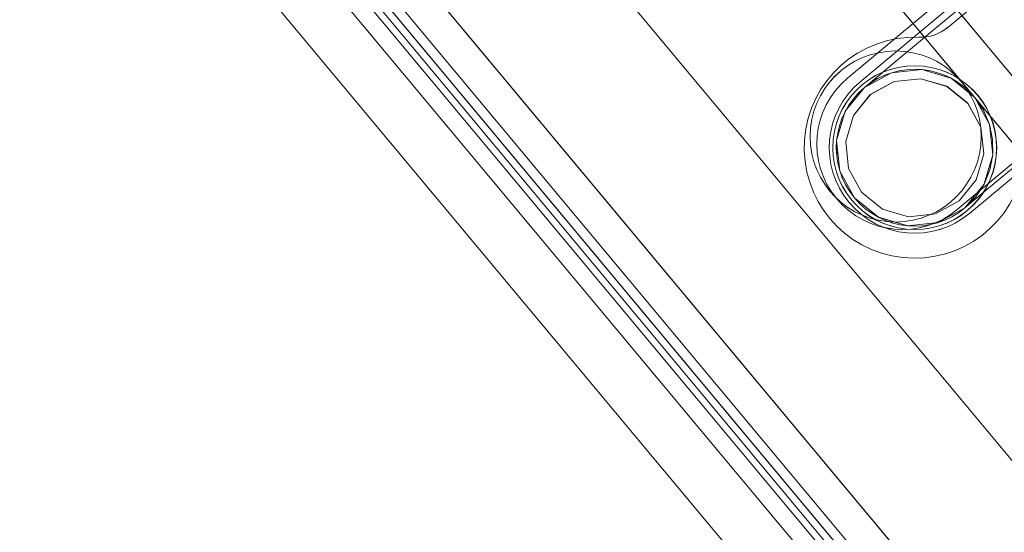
# Model space of a CAD drawing. Header units: millimetres. Extents: x -125266 to 274256, y -711690 to -301689.
# Tile 94 of 256: x -53632 to -53563, y -360765 to -360729. Entities that reach past the tile are written whole.
import ezdxf

# ---------------------------------------------------------------- set-up
doc = ezdxf.new("R2010")
doc.units = ezdxf.units.MM
for name, color, linetype, lineweight in [('AD Wall', 8, 'Continuous', 15), ('ARCH', 7, 'Continuous', 0), ('Equipment', 8, 'Continuous', 0), ('Legend', 5, 'Continuous', 0), ('MEPTEK-TEXT1', 7, 'Continuous', 30)]:
    doc.layers.add(name, color=color, linetype=linetype, lineweight=lineweight)
doc.layers.add('Light Equipment', color=8, linetype='Continuous')
doc.styles.get("Standard").update_dxf_attribs({"font": 'ARIALN.TTF'})
pattern_1 = [(22.867872, (419150.544, -703283.92), (-30.845707, 73.1364), [])]

# ---------------------------------------------------------------- blocks, each defined once
blk = doc.blocks.new('A$Cf0359734')
at = {"layer": 'Equipment', "extrusion": (0, 0, -1), "elevation": -15}
for points in [[(-610.078, 1224.798, -3.802846), (-1131.035, 947.449, 3.802846)], [(-563.585, 1106.137, -3.146449), (-1057.949, 842.946, 3.146449)], [(-305.464, 457.443, -2.242091), (-315.645, 452.022, 2.242091)], [(-301.919, 452.899, -0.9995), (-312.513, 447.259, 0.9995)], [(-302.823, 452.984, -0.9995), (-313.417, 447.344, 0.9995)]]:
    blk.add_lwpolyline(points, format="xyb", close=True, dxfattribs=at)
for points in [[(-591.722, 1158.987, -3.538831), (-1086.084, 895.797), (-1091.774, 906.486), (-1091.58, 906.121), (-1086.084, 895.797), (-1084.559, 898.382), (-1083.015, 900.957), (-1081.46, 903.525), (-1079.888, 906.087), (-1078.303, 908.636), (-1076.702, 911.181)], [(-1077.22, 914.233), (-1087.359, 908.836), (-1091.168, 906.808, 3.626728), (-598.019, 1169.352)], [(-597.218, 1169.311, -3.616317), (-1091.58, 906.121), (-1091.532, 906.208), (-1091.475, 906.293), (-1091.426, 906.38), (-1091.369, 906.465), (-1091.32, 906.552), (-1091.272, 906.639), (-1091.215, 906.724), (-1091.168, 906.808), (-598.022, 1169.351)], [(-597.218, 1169.31, -3.616317), (-1091.582, 906.12, 3.616317), (-597.219, 1169.312)], [(-591.722, 1158.988, -3.538831), (-1086.084, 895.795), (-1084.554, 898.384), (-1083.015, 900.956), (-1081.455, 903.526), (-1079.889, 906.086), (-1078.304, 908.635), (-1076.703, 911.179)], [(-599.158, 1041.719, -0.011713), (-984.646, 836.489), (-990.409, 833.326), (-995.883, 829.759), (-1000.962, 825.886), (-1005.713, 821.665), (-1011.224, 815.871), (-1016.164, 809.592), (-1020.378, 803.047), (-1023.979, 796.101), (-1025.529, 792.694), (-1080.437, 895.526, 3.572618), (-594.649, 1154.151, -3.572618), (-1080.436, 895.526, 3.572618), (-594.65, 1154.151, -3.572618), (-1080.31, 895.593), (-1031.842, 804.552), (-1031.857, 804.516), (-1031.842, 804.552)], [(-546.271, 1063.035, -2.890001), (-1031.776, 804.429), (-1025.527, 792.692)], [(-315.038, 451.454), (-314.311, 450.088), (-313.733, 449.003), (-313.313, 448.214), (-313.06, 447.738), (-312.975, 447.579), (-313.384, 448.577), (-313.594, 449.634), (-313.589, 450.71), (-313.378, 451.768), (-312.963, 452.763), (-312.366, 453.658), (-311.602, 454.418), (-310.705, 455.018, -1), (-305.535, 445.308), (-307.591, 444.69), (-309.724, 444.906), (-311.615, 445.917), (-312.976, 447.578), (-311.616, 445.917), (-309.722, 444.901), (-307.592, 444.689), (-305.536, 445.308), (-303.875, 446.668), (-302.856, 448.556), (-302.647, 450.692), (-303.266, 452.75), (-303.351, 452.908), (-303.604, 453.385), (-304.024, 454.174), (-304.602, 455.259), (-305.329, 456.625), (-306.195, 458.25), (-307.184, 460.109)]]:
    blk.add_lwpolyline(points, format="xyb", dxfattribs=at)
for points in [[(-288.208, 537.808), (-245.91, 458.357), (-697.898, 217.725)], [(-307.083, 458.851), (-307.083, 458.851)], [(-695.079, 212.429), (-243.09, 453.06), (-245.909, 458.355), (-243.09, 453.06)], [(-740.196, 297.177), (-697.897, 217.726), (-692.603, 220.544), (-697.897, 217.726), (-245.909, 458.357)], [(-694.774, 226.756), (-694.453, 226.153), (-694.142, 225.57), (-693.858, 225.036), (-693.61, 224.57), (-693.404, 224.183), (-693.252, 223.897), (-693.159, 223.723), (-693.128, 223.664), (-253.501, 457.714)], [(-305.464, 457.443), (-305.464, 457.443)], [(-252.091, 455.066), (-691.718, 221.016), (-691.777, 221.127), (-691.952, 221.455), (-692.233, 221.984), (-692.611, 222.694), (-693.076, 223.567), (-693.603, 224.557), (-694.175, 225.632), (-694.773, 226.755)], [(-687.831, 226.484), (-258.794, 454.897)], [(-683.994, 224.535), (-258.086, 451.283)], [(-243.089, 453.061), (-695.078, 212.43), (-697.896, 217.724), (-695.078, 212.43)], [(-301.921, 452.895), (-301.921, 452.895)], [(-302.825, 452.984), (-302.825, 452.984)], [(-257.384, 452.248), (-686.421, 223.835), (-687.454, 223.286), (-688.449, 222.756), (-689.365, 222.268), (-690.164, 221.843), (-690.826, 221.49), (-691.313, 221.231), (-691.615, 221.07), (-691.716, 221.017)], [(-258.65, 452.342), (-684.559, 225.595), (-683.995, 224.536)], [(-258.65, 452.342), (-684.559, 225.595)], [(-257.206, 451.21), (-256.642, 450.151), (-686.437, 221.335), (-256.642, 450.151)], [(-684.558, 225.594), (-683.995, 224.535), (-258.086, 451.283)], [(-312.509, 447.258), (-312.509, 447.258)], [(-313.419, 447.344), (-313.419, 447.344)]]:
    blk.add_lwpolyline(points, dxfattribs=at)
for points in [[(-324.009, 494.389), (-301.92, 452.898)], [(-324.442, 493.59), (-302.823, 452.983)], [(-312.513, 447.258), (-334.602, 488.749)], [(-313.418, 447.345), (-335.036, 487.952)], [(-321.952, 486.785), (-307.081, 458.853)], [(-696.698, 249.523), (-698.107, 252.171), (-274.369, 477.762), (-698.107, 252.171), (-698.135, 252.224), (-698.214, 252.372), (-698.344, 252.615), (-698.519, 252.944), (-698.733, 253.346), (-698.978, 253.806), (-699.243, 254.304), (-699.516, 254.818), (-699.243, 254.304), (-698.978, 253.806), (-698.733, 253.346), (-698.519, 252.944), (-698.344, 252.615), (-698.214, 252.372), (-698.135, 252.224), (-698.107, 252.171)], [(-698.106, 252.17), (-696.697, 249.522), (-272.959, 475.114), (-696.697, 249.522)], [(-698.105, 252.172), (-697.936, 252.262), (-697.438, 252.527), (-696.617, 252.964), (-695.521, 253.547), (-694.182, 254.26), (-692.657, 255.072), (-691, 255.954), (-689.279, 256.87), (-283.198, 473.062), (-689.279, 256.87), (-691, 255.954), (-692.657, 255.072), (-694.182, 254.26), (-695.521, 253.547), (-696.617, 252.964), (-697.438, 252.527), (-697.936, 252.262)], [(-281.788, 470.414), (-687.87, 254.222)], [(-307.081, 458.851), (-306.941, 458.613), (-306.782, 458.392), (-306.6, 458.19), (-306.402, 457.997), (-306.188, 457.825), (-305.959, 457.675), (-305.714, 457.547), (-305.462, 457.444), (-305.714, 457.547), (-305.959, 457.675), (-306.188, 457.825), (-306.402, 457.997), (-306.6, 458.19), (-306.782, 458.392), (-306.941, 458.613)], [(-312.975, 447.579), (-313.593, 449.635), (-313.382, 451.765), (-312.365, 453.659), (-310.704, 455.018), (-308.649, 455.637), (-306.516, 455.421), (-304.625, 454.409), (-303.265, 452.748), (-304.004, 453.652), (-304.625, 454.409), (-306.516, 455.421), (-308.627, 455.635), (-308.649, 455.637), (-310.704, 455.018), (-310.739, 454.993), (-312.365, 453.659), (-313.382, 451.765), (-313.591, 449.656), (-313.593, 449.635)], [(-676.784, 243.922), (-280.767, 454.755)], [(-303.828, 452.448), (-303.283, 450.632), (-303.473, 448.744), (-304.369, 447.071), (-305.839, 445.874), (-307.652, 445.323), (-309.54, 445.514), (-311.208, 446.413), (-312.41, 447.879), (-312.956, 449.695), (-312.771, 451.581), (-311.874, 453.254), (-310.405, 454.451), (-308.592, 455.002), (-306.703, 454.811), (-305.03, 453.915)], [(-312.412, 447.879), (-312.957, 449.695), (-312.767, 451.583), (-311.871, 453.256), (-310.401, 454.453), (-308.588, 455.004), (-306.7, 454.813), (-305.032, 453.914), (-303.83, 452.447), (-303.284, 450.631), (-303.47, 448.746), (-304.366, 447.073), (-305.835, 445.876), (-307.648, 445.325), (-309.537, 445.516), (-311.21, 446.412)], [(-687.001, 222.394), (-257.206, 451.21)]]:
    blk.add_lwpolyline(points, close=True, dxfattribs=at)
at = {"layer": 'Equipment', "extrusion": (0, 0, -1)}
for centre, radius in [((-306.585, 450.388, -15), 6.002), ((-306.585, 450.388, -15), 6.002), ((-308.118, 450.162, -15), 5.749), ((-308.121, 450.165, -15), 5.751)]:
    blk.add_circle(centre, radius, dxfattribs=at)
for centre, radius, start, end in [((-625.132, 625.132, -15), 625.132, 145.142558, 90.917696), ((-624.647, 624.948, -15), 545.055, 148.86045, 87.1998), ((-624.649, 624.946, -15), 545.055, 148.86045, 87.1998), ((-624.649, 624.946, -15), 545.055, 148.86045, 87.1998), ((-624.649, 624.946, -15), 545.055, 148.86045, 87.1998), ((-624.648, 624.948, -15), 535.053, 147.01591, 89.04434), ((-624.648, 624.948, -15), 535.053, 147.01591, 89.04434), ((-308.121, 450.163, -15), 5.5, 208.03013, 28.03013)]:
    blk.add_arc(centre, radius, start, end, dxfattribs=at)
blk = doc.blocks.new('ARCH')
at = {"layer": 'AD Wall', "lineweight": 0}
h = blk.add_hatch(dxfattribs=at)
h.set_pattern_fill('ANSI31', color=256, scale=25, angle=-22.13213)
h.set_pattern_definition(pattern_1)
edge = h.paths.add_edge_path()
edge.add_arc((-53209.777, -360694.998), 761.132, 66.950176, 372.725314)
edge.add_line((-52467.341, -360527.338), (-52564.885, -360549.366))
edge.add_arc((-53209.777, -360694.998), 661.132, -293.049824, 12.725314, ccw=False)
edge.add_line((-52950.923, -360086.648), (-52911.77, -359994.631))
h = blk.add_hatch(dxfattribs=at)
h.set_pattern_fill('ANSI31', color=256, scale=25, angle=-22.13213)
h.set_pattern_definition(pattern_1)
edge = h.paths.add_edge_path()
edge.add_arc((-53209.777, -360694.998), 761.132, 66.950176, 372.725314)
edge.add_line((-52467.341, -360527.338), (-52564.885, -360549.366))
edge.add_arc((-53209.777, -360694.998), 661.132, -293.049824, 12.725314, ccw=False)
edge.add_line((-52950.923, -360086.648), (-52911.77, -359994.631))
at = {"layer": 'Legend'}
h = blk.add_hatch(dxfattribs=at)
h.set_pattern_fill('STARS', color=8, scale=10)
h.set_pattern_definition([(0, (0, 0), (0, 54.9926), [31.75, -31.75]), (60, (0, 0), (-47.624989, 27.4963), [31.75, -31.75]), (120, (15.875, 27.496), (-47.624989, -27.4963), [31.75, -31.75])])
h.paths.add_polyline_path([(-51273.638, -358241.295, -0.096485), (-49375.612, -358823.058, -0.08487), (-48566.659, -359356.199, 0.078507), (-47501.185, -360071.421, -0.271382), (-47105.488, -360746.313), (-47005.488, -360746.284, 0.272593), (-47455.766, -359982.253, -0.078724), (-48498.5, -359283.025, 0.084528), (-49331.929, -358733.025, 0.0964), (-51265.17, -358141.634, 0.054377), (-53966.246, -358260.287), (-53966.246, -358361.472, -0.054648)])
at = {"layer": 'AD Wall', "lineweight": 0, "extrusion": (0, 0, -1)}
for radius in [761.132, 761.132, 661.132, 661.132]:
    blk.add_arc((53209.777, -360694.998, -5.049), radius, 167.274686, 113.049824, dxfattribs=at)
at = {"layer": 'Light Equipment', "lineweight": 0, "extrusion": (0, 0, -1), "elevation": -5.049}
for points in [[(52997.285, -360133.855, -3.802846), (52619.203, -360587.036, 3.802846)], [(53085.056, -360226.257, -3.146449), (52726.274, -360656.304, 3.146449)], [(53568.55, -360729.908, -2.242091), (53561.161, -360738.765, 2.242091)], [(53573.546, -360732.782, -0.9995), (53565.857, -360741.998, 0.9995)], [(53572.676, -360733.044, -0.9995), (53564.988, -360742.259, 0.9995)]]:
    blk.add_lwpolyline(points, format="xyb", close=True, dxfattribs=at)
for points in [[(52681.566, -360597.53), (52674.208, -360606.349), (52671.443, -360609.663, 3.626728), (53029.343, -360180.672)], [(53030.101, -360180.409, -3.616317), (52671.32, -360610.454), (52671.332, -360610.355), (52671.353, -360610.255), (52671.365, -360610.156), (52671.386, -360610.056), (52671.399, -360609.957), (52671.411, -360609.858), (52671.432, -360609.758), (52671.443, -360609.663), (53029.342, -360180.674)], [(53030.101, -360180.41, -3.616317), (52671.318, -360610.456, 3.616317), (53030.101, -360180.408)], [(53039.081, -360187.901, -3.538831), (52680.301, -360617.948), (52680.744, -360614.974), (52681.2, -360612.012), (52681.677, -360609.043), (52682.163, -360606.082), (52682.671, -360603.124), (52683.196, -360600.164)], [(53039.082, -360187.901, -3.538831), (52680.301, -360617.947), (52671.003, -360610.189), (52671.321, -360610.454), (52680.301, -360617.947), (52680.74, -360614.977), (52681.2, -360612.01), (52681.673, -360609.046), (52682.163, -360606.081), (52682.671, -360603.122), (52683.196, -360600.162)], [(53076.373, -360299.33, -0.011713), (52796.609, -360634.668), (52792.462, -360639.77), (52788.735, -360645.136), (52785.489, -360650.637), (52782.678, -360656.337), (52779.757, -360663.781), (52777.546, -360671.458), (52776.108, -360679.109), (52775.39, -360686.899), (52775.238, -360690.639), (52685.634, -360616.071, 3.572618), (53038.192, -360193.484, -3.572618), (52685.634, -360616.07, 3.572618), (53038.191, -360193.484, -3.572618), (52685.726, -360615.961), (52764.922, -360682.033), (52764.921, -360682.072), (52764.922, -360682.033)], [(53117.333, -360259.66, -2.890001), (52765.029, -360682.122), (52775.24, -360690.64)], [(53561.937, -360739.063), (53563.126, -360740.054), (53564.07, -360740.842), (53564.756, -360741.414), (53565.17, -360741.76), (53565.309, -360741.875), (53564.553, -360741.105), (53563.961, -360740.204), (53563.56, -360739.206), (53563.358, -360738.147), (53563.367, -360737.068), (53563.582, -360736.014), (53564.004, -360735.022), (53564.609, -360734.129, -1), (53573.055, -360741.176), (53571.384, -360742.523), (53569.327, -360743.126), (53567.194, -360742.902), (53565.308, -360741.876), (53567.194, -360742.902), (53569.331, -360743.13), (53571.384, -360742.523), (53573.055, -360741.176), (53574.081, -360739.29), (53574.314, -360737.157), (53573.703, -360735.1), (53572.354, -360733.428), (53572.216, -360733.312), (53571.801, -360732.967), (53571.115, -360732.394), (53570.171, -360731.606), (53568.983, -360730.615), (53567.569, -360729.435), (53565.952, -360728.087)]]:
    blk.add_lwpolyline(points, format="xyb", dxfattribs=at)
for points in [[(53554.257, -360648.964), (53623.372, -360706.625), (53295.343, -361099.81)], [(53299.951, -361103.654), (53627.979, -360710.469), (53623.374, -360706.626), (53627.979, -360710.469)], [(53226.23, -361042.148), (53295.344, -361099.809), (53299.187, -361095.204), (53295.344, -361099.809), (53623.373, -360706.624)], [(53627.98, -360710.468), (53299.951, -361103.653), (53295.346, -361099.81), (53299.951, -361103.653)], [(53294.835, -361090.267), (53295.36, -361090.705), (53295.867, -361091.128), (53296.332, -361091.516), (53296.737, -361091.854), (53297.073, -361092.135), (53297.322, -361092.342), (53297.474, -361092.469), (53297.525, -361092.511), (53616.581, -360710.08)], [(53618.886, -360712.002), (53299.829, -361094.433), (53299.732, -361094.353), (53299.447, -361094.115), (53298.986, -361093.73), (53298.369, -361093.215), (53297.609, -361092.581), (53296.748, -361091.863), (53295.813, -361091.083), (53294.837, -361090.268)], [(53301.369, -361087.904), (53612.741, -360714.684)], [(53615.045, -360716.606), (53303.673, -361089.826), (53302.924, -361090.724), (53302.201, -361091.59), (53301.536, -361092.387), (53300.956, -361093.082), (53300.476, -361093.658), (53300.123, -361094.082), (53299.904, -361094.344), (53299.831, -361094.432)], [(53615.601, -360717.501), (53616.522, -360718.269), (53304.6, -361092.148), (53616.522, -360718.269)], [(53305.657, -361088.263), (53614.758, -360717.765)], [(53613.837, -360716.996), (53304.735, -361087.494), (53305.656, -361088.263)], [(53613.837, -360716.996), (53304.735, -361087.494)], [(53304.736, -361087.495), (53305.657, -361088.263), (53614.758, -360717.765)], [(53566.52, -360729.214), (53566.52, -360729.214)], [(53568.55, -360729.907), (53568.55, -360729.907)], [(53573.545, -360732.786), (53573.545, -360732.786)], [(53572.675, -360733.044), (53572.675, -360733.044)], [(53565.861, -360741.997), (53565.861, -360741.997)], [(53564.986, -360742.259), (53564.986, -360742.259)]]:
    blk.add_lwpolyline(points, dxfattribs=at)
for points in [[(53284.476, -361069.902), (53282.173, -361067.981), (53589.699, -360699.371), (53282.173, -361067.981), (53282.127, -361067.943), (53281.998, -361067.835), (53281.786, -361067.658), (53281.501, -361067.42), (53281.151, -361067.128), (53280.75, -361066.794), (53280.317, -361066.433), (53279.87, -361066.06), (53280.317, -361066.433), (53280.75, -361066.794), (53281.151, -361067.128), (53281.501, -361067.42), (53281.786, -361067.658), (53281.998, -361067.835), (53282.127, -361067.943), (53282.173, -361067.981)], [(53282.174, -361067.982), (53284.477, -361069.903), (53592.003, -360701.293), (53284.477, -361069.903)], [(53537.452, -360702.671), (53573.545, -360732.783)], [(53537.352, -360703.574), (53572.676, -360733.044)], [(53282.174, -361067.979), (53282.297, -361067.832), (53282.659, -361067.399), (53283.254, -361066.685), (53284.05, -361065.732), (53285.022, -361064.567), (53286.128, -361063.24), (53287.331, -361061.799), (53288.58, -361060.302), (53583.291, -360707.051), (53288.58, -361060.302), (53287.331, -361061.799), (53286.128, -361063.24), (53285.022, -361064.567), (53284.05, -361065.732), (53283.254, -361066.685), (53282.659, -361067.399), (53282.297, -361067.832)], [(53585.595, -360708.973), (53290.883, -361062.224)], [(53542.223, -360708.939), (53566.521, -360729.211)], [(53565.858, -360741.998), (53529.764, -360711.886)], [(53564.987, -360742.258), (53529.663, -360712.788)], [(53303.679, -361091.379), (53615.6, -360717.501)], [(53305.032, -361067.589), (53592.44, -360723.093)], [(53566.522, -360729.213), (53566.741, -360729.38), (53566.972, -360729.525), (53567.216, -360729.644), (53567.473, -360729.748), (53567.735, -360729.827), (53568.004, -360729.879), (53568.279, -360729.906), (53568.552, -360729.906), (53568.279, -360729.906), (53568.004, -360729.879), (53567.735, -360729.827), (53567.473, -360729.748), (53567.216, -360729.644), (53566.972, -360729.525), (53566.741, -360729.38)], [(53565.309, -360741.875), (53563.961, -360740.204), (53563.354, -360738.151), (53563.583, -360736.014), (53564.609, -360734.128), (53566.28, -360732.781), (53568.338, -360732.177), (53570.47, -360732.402), (53572.356, -360733.428), (53571.33, -360732.869), (53570.47, -360732.402), (53568.338, -360732.177), (53566.301, -360732.774), (53566.28, -360732.781), (53564.609, -360734.128), (53564.587, -360734.164), (53563.583, -360736.014), (53563.354, -360738.151), (53563.955, -360740.183), (53563.961, -360740.204)], [(53565.717, -360741.385), (53564.528, -360739.909), (53563.993, -360738.088), (53564.193, -360736.2), (53565.103, -360734.538), (53566.575, -360733.345), (53568.396, -360732.81), (53570.28, -360733.014), (53571.946, -360733.92), (53573.135, -360735.396), (53573.674, -360737.213), (53573.474, -360739.1), (53572.564, -360740.763), (53571.092, -360741.956), (53569.271, -360742.491), (53567.383, -360742.291)], [(53571.947, -360733.918), (53573.136, -360735.395), (53573.671, -360737.216), (53573.471, -360739.103), (53572.561, -360740.766), (53571.089, -360741.959), (53569.268, -360742.494), (53567.384, -360742.289), (53565.719, -360741.384), (53564.529, -360739.907), (53563.99, -360738.091), (53564.19, -360736.203), (53565.1, -360734.541), (53566.572, -360733.348), (53568.394, -360732.813), (53570.281, -360733.013)]]:
    blk.add_lwpolyline(points, close=True, dxfattribs=at)
at = {"layer": 'Light Equipment', "lineweight": 0, "extrusion": (0, 0, -1)}
for centre, radius in [((53570.17, -360736.866, -5.049), 6.002), ((53570.17, -360736.866, -5.049), 6.002), ((53568.835, -360737.653, -5.049), 5.749), ((53568.831, -360737.651, -5.049), 5.751)]:
    blk.add_circle(centre, radius, dxfattribs=at)
for centre, radius, start, end in [((53209.26, -360695.008, -5.049), 625.132, 167.274686, 113.049824), ((53209.779, -360694.995, -5.049), 545.055, 170.99258, 109.33193), ((53209.777, -360694.998, -5.049), 545.055, 170.99258, 109.33193), ((53209.777, -360694.998, -5.049), 545.055, 170.99258, 109.33193), ((53209.777, -360694.998, -5.049), 545.055, 170.99258, 109.33193), ((53209.778, -360694.996, -5.049), 535.053, 169.14804, 111.17647), ((53209.778, -360694.996, -5.049), 535.053, 169.14804, 111.17647), ((53568.832, -360737.652, -5.049), 5.5, 230.16226, 50.16226)]:
    blk.add_arc(centre, radius, start, end, dxfattribs=at)
at = {"layer": 'Equipment', "rotation": 337.8678715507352}
blk.add_blockref('A$Cf0359734', (-54023.845, -361038.564, -9.95), dxfattribs=at)

msp = doc.modelspace()

# ---------------------------------------------------------------- block references
at = {"layer": 'ARCH'}
msp.add_blockref('ARCH', (0, 0), dxfattribs=at)

# ---------------------------------------------------------------- texts
at = {"layer": 'MEPTEK-TEXT1', "char_height": 350, "attachment_point": 1}
for s, insert, width in [('{\\fCalibri|b0|i0|c0|p34;\\H1.28571x;\\C1;GENERAL GUIDELINES-HVAC :\\P\\fArial Narrow|b0|i0|c0|p34;\\H0.88889x;\\C256;\\P\\fCalibri|b0|i0|c0|p34;\\C4;DUCTING :\\H0.875x;\\P\\pi-1050,l1050,t1050;\\C256;1.^IDUCTING SHALL BE IN ACCORDANCE WITH IS 655, GALVANIZED IRON SHEET TO BE USED FOR ALL DUCTING WORKS. THERMAL INSULATION ON DUCTS SHALL BE 19 MM THICK. CLOSED CELL CLASS “O” BS 476 PART 6-7 FM APPROVED NITRILE RUBBER ELASTOMERIC INSULATION THERMAL CONDUCTIVITY 0.033 WATTS PER METER-KELVIN (W/(M.K)) AT 0°C FOR AIR CONDITIONING DUCTING. \\P2.^ITHERMAL INSULATION ON KITCHEN EXHAUST DUCTING SHALL BE 80 MM THICK ALUMINUM FOIL FACED RESIN BONDED FIBRE GLASS WOOL OF DENSITY NOT LESS THAN 48 KG/M3.\\P3.^ITHERMAL INSULATION ON FRESH AIR, SUPPLY AIR AND RETURN AIR SHALL BE 19MM THICK CLOSED CELL ANTI-MICROBIAL CLASS “O” BS 476 AND PART 6 & 7 FM APPROVED NITRILE RUBBER ELASTOMERIC INSULATION THERMAL CONDUCTIVITY 0.033 WATTS PER METER-KELVIN (W/ (M\\fArial|b0|i0|c0|p34;.\\fCalibri|b0|i0|c0|p34;K)) AT 0°C.\\P4.^IAPPROPRIATE NUMBER OF TRAP DOORS SHALL BE PROVIDED IN KITCHEN EXHAUST DUCTING FOR OIL/GREASE CLEANING PURPOSE.\\P5.^IDUCTING INSTALLATION WITH RESPECT TO FRESH AIR INTAKE, KITCHEN EXHAUST OUT FROM LOCATION UP TO LOUVERS AT FAÇADE SHALL BE IN THE SCOPE OF CONCESSIONER INCLUDING AIR WASHER, EXHAUST FAN SECTION DRY SCRUBBER ETC.\\P6.^IEACH AND EVERY KITCHEN EXHAUST HOOD SHOULD BE EQUIPPED WITH UL LISTED, WET CHEMICAL BASED, MECHANICALLY OPERATED, AUTOMATIC FIRE SUPPRESSION SYSTEM. SEPARATE DRAWING TO BE SUBMITTED FOR HOOD SUPPRESSION SYSTEM.\\P7.^ISUPPORTING OF DUCTING TO BE DONE WITH USING ANGLE 50X 50 X 5MM AND TIE ROD OF SIZE MINIMUM 10 MM DIA/ AS PER DUCT SIZE.\\P8.^IPOST COMPLETION OF ONSITE WORK, CONCESSIONAIRE HAS TO SHARE TESTING AND COMMISSIONING REPORT WITH DIAL.\\P9.^IINTEGRATION WITH FIRE ALARM SYSTEM, SO THAT AHU GET SWITCHED OFF IN CASE OF ANY FIRE INCIDENT.\\P10.^IFOR EQUIPMENT PLACEMENT STRUCTURAL DETAILS TO BE APPROVED BY STRUCTURAL CONSULTANT AND SAME TO BE SHARE WITH DIAL.\\P11.^ITRAP DOOR WITH PROPER ACCESS TO BE PROVIDED FOR FILTER AND COPPER COIL CLEANING.\\P12.^IKITCHEN VENTILATION SHALL COMPLY TO NFPA 96 GUIDELINE.}', (-102876.109, -301696.901), 28043.42879), ('{\\fCalibri|b0|i0|c0|p34;\\H1.28571x;\\C1;CHILLED WATER PIPING:-\\H0.77778x;\\P\\pi-1050,l1050,t1050;\\C256;1.^ICHILLED WATER PIPING SHALL BE CONFIRMING TO IS:1239 PART I CLASS ‘C’ HEAVY AND FITTING SHALL BE CONFORMING TO ASTM A-105,3000LBS SOCKET WELD END (UP TO 50MM) & 1S:1239 PART-II HEAVY/ASTM A-234 WPB, GR.B BUTT WELD FITTING ( ABOVE 50NB PIPE SIZE)\\P2.^IPIPING CONNECTION SHOULD BE SOCKET WELDED UP TO 50NB SIZE AND SHALL BE BUTT WELD ABOVE 50NB PIPE SIZE. PIPE FLANGES SHOULD BE CONFIRMING TO ASTM A-105 # 150 SORF AND FLANGE DIMENSION SHOULD BE IN ACCORDANCE WITH ASME/ANSI B 16.5 (150 SORF), FITTING TO FITTING WELDING IS NOT ALLOWED. NOZZLE CONNECTIONS/THREDOLETS/WELDOLETS ARE NOT ALLOWED BY PUNCTURING THE PIPE. ONLY EQUAL/UNEQUAL TEE’S SHALL BE USED FOR BRANCH CONNECTION FROM HEADER. SOCKET WELD END TEE SHOULD BE USED FOR BRANCH CONNECTION (UP-TO -50NB PIPE SIZE) W.R.T TO PRESSURE GAUGE/TEMPERATURE GAUGE/AIR VENT/DRAIN POINT ETC.\\P3.^IPOST INSTALLATION CLEARANCE BY DIAL, CHW PIPING SHALL BE TESTED @15KGF/CM2 HYDROSTATICS PRESSURE FOR 24HRS HOLD TIME AND TESTING SHOULD BE WITNESSED TO DIAL TEAM.\\P4.^ITHERMAL INSULATION ON CHW AND CONDENSATE DRAIN PIPING LINE SHALL BE 25MM THICK. CLOSED CELL ANTI-MICROBIAL CLASS “O” BS 476 AND PART 6 & 7 FM APPROVED NITRILE RUBBER ELASTOMERIC INSULATION THERMAL CONDUCTIVITY 0.033 WATTS PER METER-KELVIN (W/ (M\\fArial|b0|i0|c0|p34;⋅\\fCalibri|b0|i0|c0|p34;K)) AT 0°C.\\P5.^ICONDENSATE DRAIN PIPING SHALL BE COMPLYING TO IS 4985 CLASS 3 UPVC PIPE. SOLVENT CEMENT COMPLYING WITH ASTM D2564 SHALL BE USED FOR JOINTS.\\P6.^IFOR CEILING SUSPENDED CHILLED WATER PIPE:  PIPE SHOULD BE HANGED WITH TIE ROD OF SIZE MINIMUM 10 MM DIA.}', (-102709.024, -319968.004), 24849.35391)]:
    msp.add_mtext(s, dxfattribs=dict(at, insert=insert, width=width))

doc.saveas('drawing.dxf')
